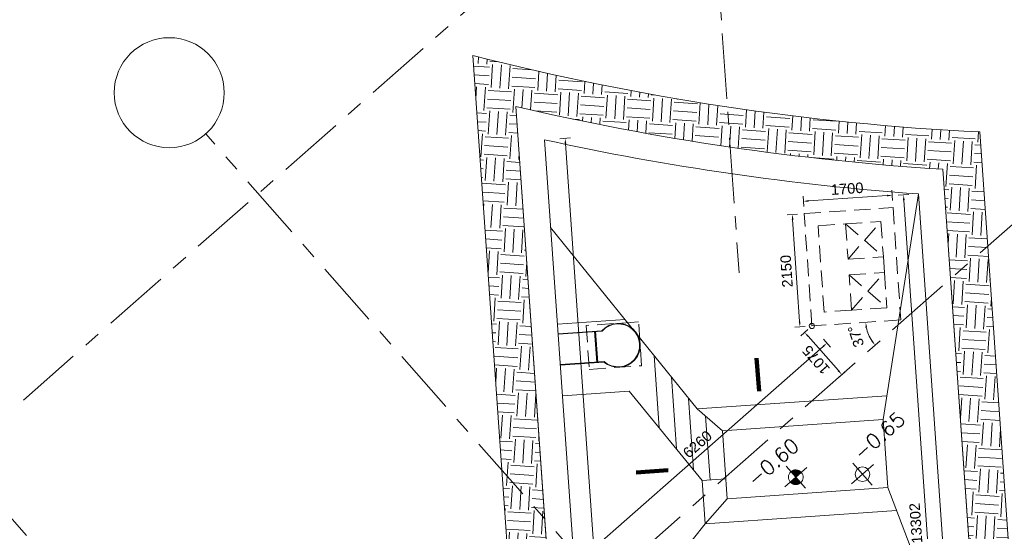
# Model space of a CAD drawing. Header units: millimetres. Extents: x 834119330 to 835277377, y 817781205 to 818243057.
# Tile 56 of 60: x 834376107 to 834394891, y 818042934 to 818052698. Entities that reach past the tile are written whole.
import ezdxf
from ezdxf.xclip import XClip

# ---------------------------------------------------------------- set-up
doc = ezdxf.new("R2010")
doc.units = ezdxf.units.MM
doc.header["$LTSCALE"] = 100
doc.header["$XCLIPFRAME"] = 0
for name, pattern in [('CENTER', [2, 1.25, -0.25, 0.25, -0.25]), ('DASHDOT', [25.4, 12.7, -6.35, 0, -6.35]), ('Grid Line', [22.225, 12.7, -3.175, 3.175, -3.175]), ('Hidden', [9.525, 6.35, -3.175])]:
    doc.linetypes.add(name, pattern=pattern)
doc.layers.get('0').update_dxf_attribs({"lineweight": 0})
doc.layers.get('Defpoints').update_dxf_attribs({"lineweight": 0})
for name, color, linetype, lineweight in [('A-WALL', 7, 'Continuous', 13), ('ATR01', 7, 'Continuous', 0), ('DLN020__', 6, 'DASHDOT', 0), ('DLN0401_', 7, 'Continuous', 0), ('DLN052__', 7, 'Continuous', 0), ('DLN240__', 1, 'Continuous', 0), ('DLN280__', 3, 'Continuous', 0), ('DLN810__', 7, 'Continuous', 0), ('HCL210__', 3, 'Hidden', 0), ('HCL246', 1, 'Continuous', 0), ('INTWALL', 7, 'Continuous', 0), ('LEVEL', 7, 'Continuous', 0), ('Rev_D', 20, 'Continuous', 0)]:
    doc.layers.add(name, color=color, linetype=linetype, lineweight=lineweight)
doc.styles.add('romans', font='romans.shx')
doc.styles.get("Standard").update_dxf_attribs({"font": 'swiss.ttf'})
doc.styles.add('StyleArial1', font='arial.ttf')
doc.styles.add('StyleSwis721 Lt BT1', font='swissl.ttf')
doc.dimstyles.new('HCL50__', dxfattribs={"dimscale": 50, "dimtxt": 2.5, "dimasz": 2.5, "dimexe": 1, "dimexo": 1, "dimgap": 1, "dimtad": 1, "dimdec": 0, "dimzin": 3, "dimdsep": 46, "dimtxsty": 'StyleArial1', "dimsah": 1, "dimcen": 0, "dimclrd": 1, "dimclre": 1, "dimclrt": 7, "dimadec": 0, "dimazin": 0, "dimtfac": 1, "dimtdec": 0, "dimtofl": 0, "dimtmove": 0, "dimatfit": 3, "dimfxl": 1, "dimtolj": 1, "dimtzin": 0, "dimarcsym": 0})
doc.dimstyles.new('INTDIM', dxfattribs={"dimtxt": 200, "dimasz": 125, "dimexe": 100, "dimexo": 150, "dimgap": 80, "dimtad": 1, "dimdec": 0, "dimzin": 11, "dimdsep": 46, "dimtxsty": 'StyleSwis721 Lt BT1', "dimblk1": '_Open3011', "dimblk2": '_Open3011', "dimsah": 1, "dimcen": -125, "dimclrd": 256, "dimclre": 256, "dimclrt": 2, "dimaunit": 1, "dimadec": 5, "dimazin": 0, "dimtfac": 1, "dimtdec": 0, "dimtofl": 0, "dimtmove": 2, "dimatfit": 3, "dimldrblk": '_Open3011', "dimfxl": 1, "dimtolj": 1, "dimtzin": 0, "dimlwd": -1, "dimlwe": -1, "dimarcsym": 0})

# ---------------------------------------------------------------- blocks, each defined once
blk = doc.blocks.new('X1')
at = {"color": 0}
for p, q in [((45956, 42700), (46156, 42700)), ((45956, 42694), (46156, 42694)), ((45957, 42688), (46156, 42688)), ((45957, 42681), (46156, 42681)), ((45958, 42675), (46156, 42675)), ((45959, 42669), (46156, 42669)), ((45960, 42662), (46156, 42662)), ((45962, 42656), (46156, 42656)), ((45964, 42650), (46156, 42650)), ((45965, 42644), (46156, 42644)), ((45968, 42638), (46156, 42638)), ((45970, 42631), (46156, 42631)), ((45973, 42625), (46156, 42625)), ((45975, 42619), (46156, 42619)), ((45978, 42612), (46156, 42612)), ((45982, 42606), (46156, 42606)), ((45986, 42600), (46156, 42600)), ((45990, 42594), (46156, 42594)), ((45994, 42588), (46156, 42588)), ((45999, 42581), (46156, 42581)), ((46004, 42575), (46156, 42575)), ((46009, 42569), (46156, 42569)), ((46015, 42562), (46156, 42562)), ((46022, 42556), (46156, 42556)), ((46029, 42550), (46156, 42550)), ((46037, 42544), (46156, 42544)), ((46047, 42538), (46156, 42538)), ((46057, 42531), (46156, 42531)), ((46069, 42525), (46156, 42525)), ((46083, 42519), (46156, 42519)), ((46102, 42512), (46156, 42512)), ((46133, 42506), (46156, 42506))]:
    blk.add_line(p, q, dxfattribs=at)
blk = doc.blocks.new('X')
at = {"color": 0}
for p, q in [((46156, 42900), (46200, 42900)), ((46156, 42894), (46222, 42894)), ((46156, 42888), (46238, 42888)), ((46156, 42881), (46250, 42881)), ((46156, 42875), (46261, 42875)), ((46156, 42869), (46271, 42869)), ((46156, 42862), (46279, 42862)), ((46156, 42856), (46287, 42856)), ((46156, 42850), (46294, 42850)), ((46156, 42844), (46300, 42844)), ((46156, 42838), (46306, 42838)), ((46156, 42831), (46311, 42831)), ((46156, 42825), (46316, 42825)), ((46156, 42819), (46320, 42819)), ((46156, 42812), (46324, 42812)), ((46156, 42806), (46328, 42806)), ((46156, 42800), (46332, 42800)), ((46156, 42794), (46335, 42794)), ((46156, 42788), (46338, 42788)), ((46156, 42781), (46341, 42781)), ((46156, 42775), (46343, 42775)), ((46156, 42769), (46345, 42769)), ((46156, 42762), (46347, 42762)), ((46156, 42756), (46349, 42756)), ((46156, 42750), (46351, 42750)), ((46156, 42744), (46352, 42744)), ((46156, 42738), (46353, 42738)), ((46156, 42731), (46354, 42731)), ((46156, 42725), (46355, 42725)), ((46156, 42719), (46355, 42719)), ((46156, 42712), (46356, 42712)), ((46156, 42706), (46356, 42706))]:
    blk.add_line(p, q, dxfattribs=at)
blk = doc.blocks.new('ELFIN')
at = {"layer": 'LEVEL'}
for p, q in [((0, 0.5), (0, 0)), ((0, 0), (-0.5, 0)), ((0, 0), (0, -0.5)), ((0.5, 0), (0, 0))]:
    blk.add_line(p, q, dxfattribs=at)
for start, end in [(90, 180), (180, 270), (0, 90), (270, 0)]:
    blk.add_arc((0, 0), 0.25, start, end, dxfattribs=at)
at = {"layer": 'LEVEL', "xscale": 0.00125, "yscale": 0.00125, "zscale": 0.00125}
for name in ['X', 'X1']:
    blk.add_blockref(name, (-57.695, -53.381), dxfattribs=at)
at = {"layer": 'LEVEL', "style": 'romans'}
blk.add_attdef('ELFIN', (0.254, 0.347), '', height=0.5, dxfattribs=at)
blk = doc.blocks.new('ELEX')
at = {"layer": 'LEVEL'}
for p, q in [((0, 0.5), (0, -0.5)), ((0.5, 0), (-0.5, 0))]:
    blk.add_line(p, q, dxfattribs=at)
blk.add_circle((0, 0), 0.25, dxfattribs=at)
at = {"layer": 'LEVEL', "style": 'romans'}
blk.add_attdef('ELEX', (0.257, 0.354), '', height=0.5, dxfattribs=at)
blk = doc.blocks.new('Part Plan')
at = {"layer": 'A-WALL', "linetype": 'Continuous'}
h = blk.add_hatch(dxfattribs=at)
h.set_pattern_fill('DGN_EARTH1', color=1, scale=60, angle=3.6498, style=0, pattern_type=2)
h.set_pattern_definition([(45, (-23285.7, 70990.82), (7e-06, 538.8154), [381, -381]), (45, (-23386.74, 71091.85), (7e-06, 538.8154), [381, -381]), (45, (-23487.77, 71192.88), (7e-06, 538.8154), [381, -381]), (135, (-23487.77, 71260.23), (-538.8154, 7e-06), [381, -381]), (135, (-23386.74, 71361.25), (-538.8154, 7e-06), [381, -381]), (135, (-23285.7, 71462.3), (-538.8154, 7e-06), [381, -381])])
edge = h.paths.add_edge_path()
edge.add_line((54592, -9044), (48209, -9044))
edge.add_arc((97338, -5268), 49274, 184.3952, 225.0653)
edge.add_line((62535, -40149), (54050, -51267))
edge.add_line((54050, -51267), (36682, -51267))
edge.add_line((36682, -51267), (36682, -54267))
edge.add_line((36682, -54267), (55535, -54267))
edge.add_line((55535, -54267), (68547, -37218))
edge.add_arc((98253, -4962), 43851, 185.3414, 227.357, ccw=False)
at = {"layer": 'DLN280__', "linetype": 'ByBlock'}
for radius, start in [(49492, 182.7486), (48992, 182.7767)]:
    blk.add_arc((97057, -5395, 0), radius, start, 224.6888, dxfattribs=at)
blk = doc.blocks.new('*D2098')
at = {"layer": 'Defpoints', "color": 0, "linetype": 'ByBlock', "transparency": 16777216}
for p in [(834391057, 818049232), (834391073, 818048998, 0), (834392769, 818049114, 0)]:
    blk.add_point(p, dxfattribs=at)
at = {"layer": 'DLN240__', "linetype": 'ByBlock', "transparency": 16777216}
for p, q in [((834392760, 818049248), (834392747, 818049447)), ((834391064, 818049132), (834391051, 818049332)), ((834392654, 818049341), (834391157, 818049239))]:
    blk.add_line(p, q, dxfattribs=at)
for points in [[(834391156, 818049255), (834391158, 818049222), (834391057, 818049232)], [(834392653, 818049357), (834392655, 818049324), (834392754, 818049347)]]:
    blk.add_solid(points, dxfattribs=at)
at = {"layer": 'DLN240__', "color": 2, "linetype": 'ByBlock', "transparency": 16777216, "insert": (834391893, 818049472), "char_height": 200, "attachment_point": 5, "rotation": 3.8978, "style": 'StyleSwis721 Lt BT1', "bg_fill": 3, "box_fill_scale": 1.1, "bg_fill_color": 256, "bg_fill_true_color": 13158600, "bg_fill_transparency": 0}
blk.add_mtext('\\A1;1700', dxfattribs=at)
blk = doc.blocks.new('_Open301')
at = {"layer": 'Rev_D', "linetype": 'ByBlock'}
blk.add_line((0, 0), (-1, 0), dxfattribs=at)
blk = doc.blocks.new('_Open3011')
at = {"layer": 'ATR01', "linetype": 'ByBlock'}
blk.add_line((0, 0), (-1, 0), dxfattribs=at)
at = {"layer": 'ATR01', "linetype": 'ByBlock', "yscale": 1.119319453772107, "zscale": 0.008}
blk.add_blockref('_Open301', (0, 0), dxfattribs=at)
blk = doc.blocks.new('*D2103')
at = {"layer": 'Defpoints', "color": 0, "linetype": 'ByBlock', "transparency": 16777216}
for p in [(834391220, 818046853, 0), (834386520, 818042717, 0), (834386808, 818042390)]:
    blk.add_point(p, dxfattribs=at)
at = {"layer": 'DLN240__', "linetype": 'ByBlock', "transparency": 16777216}
for p, q in [((834391441, 818046601), (834391573, 818046451)), ((834391432, 818046460), (834386883, 818042457)), ((834386742, 818042466), (834386874, 818042315))]:
    blk.add_line(p, q, dxfattribs=at)
for points in [[(834391421, 818046473), (834391443, 818046447), (834391507, 818046526)], [(834386872, 818042469), (834386894, 818042444), (834386808, 818042390)]]:
    blk.add_solid(points, dxfattribs=at)
at = {"layer": 'DLN240__', "color": 2, "linetype": 'ByBlock', "transparency": 16777216, "insert": (834389037, 818044595), "char_height": 200, "attachment_point": 5, "rotation": 41.3502, "style": 'StyleSwis721 Lt BT1', "bg_fill": 3, "box_fill_scale": 1.1, "bg_fill_color": 256, "bg_fill_true_color": 13158600, "bg_fill_transparency": 0}
blk.add_mtext('\\A1;6260', dxfattribs=at)
blk = doc.blocks.new('*D2104')
at = {"layer": 'Defpoints', "color": 0, "linetype": 'ByBlock', "transparency": 16777216}
for p in [(834391220, 818046853, 0), (834391930, 818046046, 0), (834391791, 818045924)]:
    blk.add_point(p, dxfattribs=at)
at = {"layer": 'DLN240__', "linetype": 'ByBlock', "transparency": 16777216}
for p, q in [((834391144, 818046787), (834391006, 818046665)), ((834391147, 818046656), (834391725, 818046000)), ((834391855, 818045980), (834391716, 818045858))]:
    blk.add_line(p, q, dxfattribs=at)
for points in [[(834391135, 818046645), (834391160, 818046667), (834391081, 818046731)], [(834391713, 818045989), (834391738, 818046011), (834391791, 818045924)]]:
    blk.add_solid(points, dxfattribs=at)
at = {"layer": 'DLN240__', "color": 2, "linetype": 'ByBlock', "transparency": 16777216, "insert": (834391299, 818046207), "char_height": 200, "attachment_point": 5, "rotation": 131.3502, "style": 'StyleSwis721 Lt BT1'}
blk.add_mtext('\\A1;1075', dxfattribs=at)
blk = doc.blocks.new('*D2105')
at = {"layer": 'Defpoints', "color": 0, "linetype": 'ByBlock', "transparency": 16777216}
for p in [(834398627, 818051940), (834392916, 818046969, 0), (834391220, 818046853, 0), (834368106, 818025080)]:
    blk.add_point(p, dxfattribs=at)
at = {"layer": 'DLN240__', "linetype": 'ByBlock', "transparency": 16777216}
blk.add_arc((834392983, 818046973), 740, 191.6497, 213.5984, dxfattribs=at)
for points in [[(834392242, 818046822), (834392275, 818046826), (834392245, 818046923)], [(834392380, 818046574), (834392354, 818046554), (834392428, 818046484)]]:
    blk.add_solid(points, dxfattribs=at)
at = {"layer": 'DLN240__', "color": 2, "linetype": 'ByBlock', "transparency": 16777216, "insert": (834392060, 818046659), "char_height": 200, "attachment_point": 5, "rotation": 108.8185, "style": 'StyleSwis721 Lt BT1', "bg_fill": 3, "box_fill_scale": 1.1, "bg_fill_color": 256, "bg_fill_true_color": 13158600, "bg_fill_transparency": 0}
blk.add_mtext('\\A1;37°', dxfattribs=at)
at = {"layer": 'Defpoints', "color": 0, "linetype": 'ByBlock', "transparency": 16777216}
blk.add_point((834392335, 818046616), dxfattribs=at)
blk = doc.blocks.new('*D2134')
at = {"layer": 'Defpoints', "color": 0, "linetype": 'ByBlock', "transparency": 16777216}
for p in [(834393252, 818049373, 0), (834392967, 818049354), (834394179, 818036104, 0)]:
    blk.add_point(p, dxfattribs=at)
at = {"layer": 'DLN240__', "linetype": 'ByBlock', "transparency": 16777216}
for p, q in [((834393067, 818049361), (834392867, 818049347)), ((834393888, 818036184), (834392974, 818049254)), ((834393995, 818036091), (834393795, 818036077))]:
    blk.add_line(p, q, dxfattribs=at)
for points in [[(834392958, 818049253), (834392991, 818049255), (834392967, 818049354)], [(834393871, 818036182), (834393904, 818036185), (834393895, 818036084)]]:
    blk.add_solid(points, dxfattribs=at)
at = {"layer": 'DLN240__', "color": 2, "linetype": 'ByBlock', "transparency": 16777216, "insert": (834393204, 818043088), "char_height": 200, "attachment_point": 5, "rotation": 93.999, "style": 'StyleSwis721 Lt BT1', "bg_fill": 3, "box_fill_scale": 1.1, "bg_fill_color": 256, "bg_fill_true_color": 13158600, "bg_fill_transparency": 0}
blk.add_mtext('\\A1;13302', dxfattribs=at)
blk = doc.blocks.new('*D2136')
at = {"layer": 'Defpoints', "color": 0, "linetype": 'ByBlock', "transparency": 16777216}
for p in [(834386118, 818050406, 0), (834386512, 818050434), (834387247, 818034255, 0)]:
    blk.add_point(p, dxfattribs=at)
at = {"layer": 'DLN240__', "linetype": 'ByBlock', "transparency": 16777216}
for p, q in [((834386413, 818050427), (834386612, 818050441)), ((834387634, 818034383), (834386519, 818050334)), ((834387542, 818034276), (834387741, 818034290))]:
    blk.add_line(p, q, dxfattribs=at)
for points in [[(834386503, 818050333), (834386536, 818050335), (834386512, 818050434)], [(834387618, 818034382), (834387651, 818034384), (834387641, 818034283)]]:
    blk.add_solid(points, dxfattribs=at)
at = {"layer": 'DLN240__', "color": 2, "linetype": 'ByBlock', "transparency": 16777216, "insert": (834386895, 818042346), "char_height": 200, "attachment_point": 5, "rotation": 93.999, "style": 'StyleSwis721 Lt BT1', "bg_fill": 3, "box_fill_scale": 1.1, "bg_fill_color": 256, "bg_fill_true_color": 13158600, "bg_fill_transparency": 0}
blk.add_mtext('\\A1;16190', dxfattribs=at)
blk = doc.blocks.new('*D2137')
at = {"layer": 'Defpoints', "color": 0, "linetype": 'ByBlock', "transparency": 16777216}
for p in [(834391073, 818048998, 0), (834390992, 818046838), (834391220, 818046853, 0)]:
    blk.add_point(p, dxfattribs=at)
at = {"layer": 'DLN240__', "linetype": 'ByBlock', "transparency": 16777216}
for p, q in [((834390946, 818048989), (834390746, 818048976)), ((834390853, 818048883), (834390986, 818046937)), ((834391092, 818046844), (834390893, 818046831))]:
    blk.add_line(p, q, dxfattribs=at)
for points in [[(834390836, 818048882), (834390870, 818048884), (834390846, 818048983)], [(834390969, 818046936), (834391002, 818046938), (834390992, 818046838)]]:
    blk.add_solid(points, dxfattribs=at)
at = {"layer": 'DLN240__', "color": 2, "linetype": 'ByBlock', "transparency": 16777216, "insert": (834390737, 818047898), "char_height": 200, "attachment_point": 5, "rotation": 93.8978, "style": 'StyleSwis721 Lt BT1', "bg_fill": 3, "box_fill_scale": 1.1, "bg_fill_color": 256, "bg_fill_true_color": 13158600, "bg_fill_transparency": 0}
blk.add_mtext('\\A1;2150', dxfattribs=at)

msp = doc.modelspace()

# ---------------------------------------------------------------- hatches: boundary and pattern name
at = {"layer": 'A-WALL', "linetype": 'ByBlock'}
h = msp.add_hatch(dxfattribs=at)
h.set_pattern_fill('EARTH', color=1, scale=70, angle=45)
h.set_pattern_definition([(86.3502, (834259067.97, 817913852.15), (-415.3025, 471.8944), [444.5, -444.5]), (86.3502, (834258901.62, 817913862.76), (-415.3025, 471.8944), [444.5, -444.5]), (86.3502, (834258735.27, 817913873.37), (-415.3025, 471.8944), [444.5, -444.5]), (176.3502, (834258683.36, 817913932.35), (-471.8944, -415.3025), [444.5, -444.5]), (176.3502, (834258693.97, 817914098.7), (-471.8944, -415.3025), [444.5, -444.5]), (176.3502, (834258704.6, 817914265.05), (-471.8944, -415.3025), [444.5, -444.5])])
edge = h.paths.add_edge_path()
edge.add_line((834340573.9, 818045816.1), (834336024.8, 818041812.5))
edge.add_arc((834369885.6, 818077441.2), 49152.4, 226.4573, 266.43381)
edge.add_line((834366828.2, 818028384), (834367803.6, 818014432.8))
edge.add_line((834367803.6, 818014432.8), (834358038.5, 818005838.6))
edge.add_line((834358038.5, 818005838.6), (834354765.1, 818002958.1))
edge.add_line((834354765.1, 818002958.1), (834360515.3, 817996424.3))
edge.add_line((834360515.3, 817996424.3), (834377661.1, 818011513.8))
edge.add_line((834377661.1, 818011513.8), (834376055.4, 818034955.1))
edge.add_arc((834369649.8, 818077415.9), 42941.2, 227.38201, 278.57894, ccw=False)

# ---------------------------------------------------------------- linework, layer by layer
at = {"layer": 'DLN020__', "linetype": 'Grid Line'}
for p, q in [((834390476.8, 818058022.2, 0), (834374178.4, 818043678.4, 0)), ((834395980.8, 818031967.8, 0), (834379655.3, 818050517.9, 0)), ((834397050.4, 818050552.9, 0), (834380752, 818036209.1, 0)), ((834373927.6, 818045477.1, 0), (834390253.1, 818026927, 0))]:
    msp.add_line(p, q, dxfattribs=at)
at = {"layer": 'DLN020__', "linetype": 'Continuous'}
msp.add_circle((834378959.7, 818051304.5, 0), 1050, dxfattribs=at)
at = {"layer": 'DLN052__', "color": 3, "linetype": 'CENTER', "ltscale": 10}
msp.add_line((834389371.4, 818054432.7), (834389830.3, 818047869.2), dxfattribs=at)

# ---------------------------------------------------------------- block references
at = {"color": 8, "linetype": 'ByBlock'}
ref = msp.add_blockref('Part Plan', (834324890.8, 818036649.4, 0), dxfattribs=dict(at, rotation=41.3498412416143))
XClip(ref).set_block_clipping_path([(34845.3779900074, -3791.2637131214), (51649.7182035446, -3791.2637132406), (54313.2221343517, -16175.9419064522), (34845.3779900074, -16175.9419065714)])
at = {"layer": 'LEVEL', "xscale": 559.9999999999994, "yscale": 559.9999999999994, "zscale": 559.9999999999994, "rotation": 41.35019583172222}
msp.add_blockref('ELEX', (834392185, 818044024, 0), dxfattribs=at).add_auto_attribs({'ELEX': '-0.65'})
at = {"layer": 'LEVEL'}
ref = msp.add_blockref('ELFIN', (834390912, 818043965.9, 0), dxfattribs=dict(at, xscale=559.9999999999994, yscale=559.9999999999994, zscale=559.9999999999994, rotation=41.35019583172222))
ref.add_attrib('ELFIN', '-0.60', (834390139.5, 818043765, 0), dxfattribs={"height": 280, "rotation": 41.35021, "style": 'romans'})

# ---------------------------------------------------------------- texts
at = {"layer": 'DLN0401_', "color": 3}
msp.add_text('%%UPART FLOOR PLAN @LEVEL +8.05(1:100 (A0))', height=800, rotation=41.35021, dxfattribs=at).set_placement((834362649.1, 818046448.5, 0))

# ---------------------------------------------------------------- leaders
at = {"layer": 'HCL210__', "color": 1}
for points in [[(834390212.6, 818045607.4), (834390160.5, 818046300.7)], [(834388478.7, 818044100.6), (834387868.6, 818044054.2)]]:
    msp.add_leader(points, dimstyle='HCL50__', override={"dimscale": 50, "dimtxt": 2.5, "dimasz": 2.5, "dimgap": 1, "dimtad": 1, "dimclrd": 0, "dimlwd": 65534}, dxfattribs=at)

# ---------------------------------------------------------------- next in the draw order: dimensions: what is measured, and where the dimension line sits
at = {"layer": 'DLN240__', "linetype": 'ByBlock'}
dim = msp.add_angular_dim_2l(base=(834392335.1, 818046616.1), line1=((834392915.6, 818046968.6, 0), (834391219.5, 818046853, 0)), line2=((834368105.9, 818025079.6, 0), (834398626.8, 818051940.3, 0)), dimstyle='INTDIM', override={"dimasz": 100, "dimexo": 100, "dimadec": 0, "dimtofl": 1, "dimfxl": 100, "dimfxlon": 1, "dimtfill": 1, "dimarcsym": 2}, dxfattribs=at)
dim.commit()
dim.dimension.update_dxf_attribs({"geometry": '*D2105', "text_midpoint": (834392060.5, 818046658.8, 0), "dimtype": 162})

# ---------------------------------------------------------------- next in the draw order: linework, layer by layer
at = {"layer": 'DLN810__', "color": 6, "linetype": 'Hidden', "ltscale": 0.5}
for p, q in [((834391863.6, 818048801.3, 0), (834392537, 818048847.2, 0)), ((834391909.5, 818048127.9, 0), (834392537, 818048847.2, 0)), ((834392537, 818048847.2, 0), (834392582.9, 818048173.7, 0)), ((834391339.8, 818048765.6, 0), (834391863.6, 818048801.3, 0)), ((834391452, 818047119.4, 0), (834391339.8, 818048765.6, 0)), ((834391863.6, 818048801.3, 0), (834391909.5, 818048127.9, 0)), ((834391863.6, 818048801.3, 0), (834392582.9, 818048173.7, 0)), ((834391909.5, 818048127.9, 0), (834392582.9, 818048173.7, 0)), ((834392582.9, 818048173.7, 0), (834392603.3, 818047874.4, 0)), ((834391929.9, 818047828.6, 0), (834392603.3, 818047874.4, 0)), ((834391975.7, 818047155.1, 0), (834392603.3, 818047874.4, 0)), ((834392603.3, 818047874.4, 0), (834392649.2, 818047201, 0)), ((834391975.7, 818047155.1, 0), (834391929.9, 818047828.6, 0)), ((834391929.9, 818047828.6, 0), (834392649.2, 818047201, 0)), ((834391975.8, 818047155.1, 0), (834391452, 818047119.4, 0)), ((834392649.2, 818047201, 0), (834391975.7, 818047155.1, 0))]:
    msp.add_line(p, q, dxfattribs=at)
at = {"layer": 'INTWALL'}
for q in [(834392577.2, 818045066.5), (834393862.1, 818040641.7)]:
    msp.add_line((834392667.9, 818043769.6), q, dxfattribs=at)

# ---------------------------------------------------------------- next in the draw order: dimensions: what is measured, and where the dimension line sits
at = {"layer": 'DLN240__', "linetype": 'ByBlock'}
dim = msp.add_aligned_dim(p1=(834392769.4, 818049113.6, 0), p2=(834391073.4, 818048998, 0), distance=-234.4, dimstyle='INTDIM', override={"dimasz": 100, "dimexo": 100, "dimfxl": 100, "dimfxlon": 1, "dimtfill": 1, "dimarcsym": 2}, dxfattribs=at)
dim.commit()
dim.dimension.update_dxf_attribs({"geometry": '*D2098', "text_midpoint": (834391893.1, 818049472, 0)})

# ---------------------------------------------------------------- next in the draw order: linework, layer by layer
at = {"layer": 'DLN810__', "color": 6, "linetype": 'Hidden', "ltscale": 0.5, "elevation": 0}
msp.add_lwpolyline([(834391219.5, 818046853), (834391073.4, 818048998), (834392769.4, 818049113.6), (834392915.6, 818046968.6)], close=True, dxfattribs=at)
at = {"layer": 'INTWALL'}
msp.add_line((834392577.2, 818045066.5), (834393251.8, 818049373.5), dxfattribs=at)

# ---------------------------------------------------------------- next in the draw order: dimensions: what is measured, and where the dimension line sits
at = {"layer": 'DLN240__', "linetype": 'ByBlock'}
dim = msp.add_linear_dim(base=(834386808.1, 818042390.5, 0), p1=(834391219.5, 818046853, 0), p2=(834386520.4, 818042717.4, 0), angle=41.3502, dimstyle='INTDIM', override={"dimasz": 100, "dimexo": 100, "dimfxl": 100, "dimfxlon": 1, "dimtfill": 1, "dimarcsym": 2}, dxfattribs=at)
dim.commit()
dim.dimension.update_dxf_attribs({"geometry": '*D2103', "text_midpoint": (834389036.9, 818044595.5, 0)})

# ---------------------------------------------------------------- next in the draw order: linework, layer by layer
at = {"layer": 'INTWALL'}
for p, q in [((834389032.9, 818045269.8), (834386235.1, 818048729.9)), ((834386364.2, 818046884.2), (834387654.6, 818046974.4)), ((834388306.5, 818044906.2), (834388210, 818046287.6)), ((834388635.3, 818044505), (834388539.1, 818045880.5)), ((834386459.7, 818045517.5), (834387732.6, 818045606.5)), ((834387732.6, 818045606.5), (834389128.5, 818043903.2)), ((834388964.1, 818044103.8), (834388868.3, 818045473.4)), ((834389032.9, 818045269.8), (834392648.6, 818045522.6)), ((834389513.2, 818044852.3), (834389032.9, 818045269.8)), ((834389278.1, 818043913.6), (834389193, 818045130.6)), ((834389513.2, 818044852.3), (834392577.2, 818045066.5)), ((834389603.9, 818043555.5), (834389513.2, 818044852.3)), ((834389128.5, 818043903.2), (834389577.4, 818043934.5)), ((834389186.3, 818043075.2), (834389128.5, 818043903.2)), ((834389603.9, 818043555.5), (834392667.9, 818043769.6)), ((834389603.9, 818043555.5), (834389186.3, 818043075.2)), ((834389186.3, 818043075.2), (834392835.6, 818043330.3)), ((834389186.3, 818043075.2), (834386834.9, 818040150.4))]:
    msp.add_line(p, q, dxfattribs=at)

# ---------------------------------------------------------------- next in the draw order: dimensions: what is measured, and where the dimension line sits
at = {"layer": 'DLN240__', "linetype": 'ByBlock'}
dim = msp.add_linear_dim(base=(834391791.3, 818045924.5, 0), p1=(834391219.5, 818046853, 0), p2=(834391929.6, 818046046.2, 0), angle=131.3502, dimstyle='INTDIM', override={"dimasz": 100, "dimexo": 100, "dimfxl": 100, "dimfxlon": 1, "dimtfill": 0, "dimarcsym": 2}, dxfattribs=at)
dim.commit()
dim.dimension.update_dxf_attribs({"geometry": '*D2104', "text_midpoint": (834391299.1, 818046207.1, 0)})

# ---------------------------------------------------------------- next in the draw order: dimensions: what is measured, and where the dimension line sits
for p1, p2, distance, picture, middle in [((834387247, 818034255.4, 0), (834386117.9, 818050406.3, 0), -395.4, '*D2136', (834386894.6, 818042345.7, 0)), ((834391073.4, 818048998, 0), (834391219.5, 818046853, 0), -227.7, '*D2137', (834390736.9, 818047897.6, 0))]:
    dim = msp.add_aligned_dim(p1=p1, p2=p2, distance=distance, dimstyle='INTDIM', override={"dimasz": 100, "dimexo": 100, "dimfxl": 100, "dimfxlon": 1, "dimtfill": 1, "dimarcsym": 2}, dxfattribs=at)
    dim.commit()
    dim.dimension.update_dxf_attribs({"geometry": picture, "text_midpoint": middle})
dim = msp.add_linear_dim(base=(834392967.2, 818049353.6, 0), p1=(834394179.4, 818036103.7, 0), p2=(834393251.7, 818049373.5, 0), angle=93.99895, dimstyle='INTDIM', override={"dimasz": 100, "dimexo": 100, "dimfxl": 100, "dimfxlon": 1, "dimtfill": 1, "dimarcsym": 2}, dxfattribs=at)
dim.commit()
dim.dimension.update_dxf_attribs({"geometry": '*D2134', "text_midpoint": (834393203.9, 818043087.9, 0), "dimtype": 161})

# ---------------------------------------------------------------- next in the draw order: hatches: boundary and pattern name
at = {"layer": 'A-WALL', "linetype": 'ByBlock'}
h = msp.add_hatch(dxfattribs=at)
h.set_pattern_fill('EARTH', color=1, scale=70, angle=45)
h.set_pattern_definition([(86.3502, (834318555.22, 818029367.07), (-415.3025, 471.8944), [444.5, -444.5]), (86.3502, (834318388.87, 818029377.7), (-415.3025, 471.8944), [444.5, -444.5]), (86.3502, (834318222.53, 818029388.3), (-415.3025, 471.8944), [444.5, -444.5]), (176.3502, (834318170.6, 818029447.28), (-471.8944, -415.3025), [444.5, -444.5]), (176.3502, (834318181.22, 818029613.63), (-471.8944, -415.3025), [444.5, -444.5]), (176.3502, (834318191.83, 818029779.98), (-471.8944, -415.3025), [444.5, -444.5])])
edge = h.paths.add_edge_path()
edge.add_arc((834396796.8, 818099012), 48515, 255.62526, 267.19437, ccw=False)
edge.add_line((834384752.4, 818052015.9), (834386029.5, 818033746.7))
edge.add_line((834386029.5, 818033746.7), (834389243.6, 818030094.7))
edge.add_line((834389243.6, 818030094.7), (834395469.4, 818035574))
edge.add_line((834395469.4, 818035574), (834394422.1, 818050555.2))
edge = h.paths.add_edge_path(flags=16)
edge.add_arc((834396796.8, 818099012), 49265, 256.82997, 266.41936, ccw=False)
edge.add_line((834385572.2, 818051042.8), (834386760, 818034051.9))
edge.add_line((834386760, 818034051.9), (834389311.1, 818031153.2))
edge.add_line((834389311.1, 818031153.2), (834394695.4, 818035891.8))
edge.add_line((834394695.4, 818035891.8), (834393720.1, 818049843.2))

# ---------------------------------------------------------------- next in the draw order: linework, layer by layer
at = {"layer": 'A-WALL', "color": 5, "lineweight": 13}
for p, q in [((834385572.2, 818051042.8, 0), (834386760, 818034051.9, 0)), ((834386957.6, 818038395.5, 0), (834386117.9, 818050406.3, 0)), ((834394695.4, 818035891.8, 0), (834393720.1, 818049843.2, 0)), ((834393251.7, 818049373.5, 0), (834394179.4, 818036103.7, 0))]:
    msp.add_line(p, q, dxfattribs=at)
for radius, start, end in [(49265, 256.82998, 266.41936), (49765, 257.60873, 265.91492)]:
    msp.add_arc((834396796.8, 818099012, 0), radius, start, end, dxfattribs=at)
at = {"layer": 'Defpoints', "color": 8, "linetype": 'ByBlock', "elevation": 0}
for points in [[(834394422.1, 818050555.2, -0.0505227), (834384752.4, 818052015.9), (834386029.5, 818033746.7), (834389243.6, 818030094.7), (834395469.4, 818035574)], [(834393720.1, 818049843.2, -0.041866), (834385572.2, 818051042.8), (834386760, 818034051.9), (834389311.1, 818031153.2), (834394695.4, 818035891.8)]]:
    msp.add_lwpolyline(points, format="xyb", close=True, dxfattribs=at)
at = {"layer": 'DLN240__', "linetype": 'ByBlock'}
msp.add_circle((834391219.5, 818046853, 0), 50, dxfattribs=at)
at = {"layer": 'HCL210__', "color": 1, "linetype": 'Hidden', "ltscale": 0.5, "elevation": 0}
msp.add_lwpolyline([(834386914.9, 818046862.3), (834386972.8, 818046024.3), (834387970.5, 818046093.2), (834387912.6, 818046931.2)], close=True, dxfattribs=at)
at = {"layer": 'HCL246', "ltscale": 0.5, "elevation": 0}
for points in [[(834386376.7, 818046704.8), (834387211.2, 818046762.5)], [(834386377.4, 818046694.8), (834387216, 818046752.8)], [(834387114.1, 818046153.9), (834387074.2, 818046753)], [(834387134.1, 818046155.3), (834387094.2, 818046754.4)], [(834386417.9, 818046116.2), (834387256, 818046174.1)], [(834386418.5, 818046106.3), (834387252.6, 818046163.9)]]:
    msp.add_lwpolyline(points, dxfattribs=at)
at = {"layer": 'HCL246', "ltscale": 0.5}
for centre, radius, start, end in [((834387525.1, 818046483.4, 0), 420, 229.53631, 138.36693), ((834387524.3, 818046483.4, 0), 409.4, 229.04797, 138.85526)]:
    msp.add_arc(centre, radius, start, end, dxfattribs=at)

doc.saveas('drawing.dxf')
